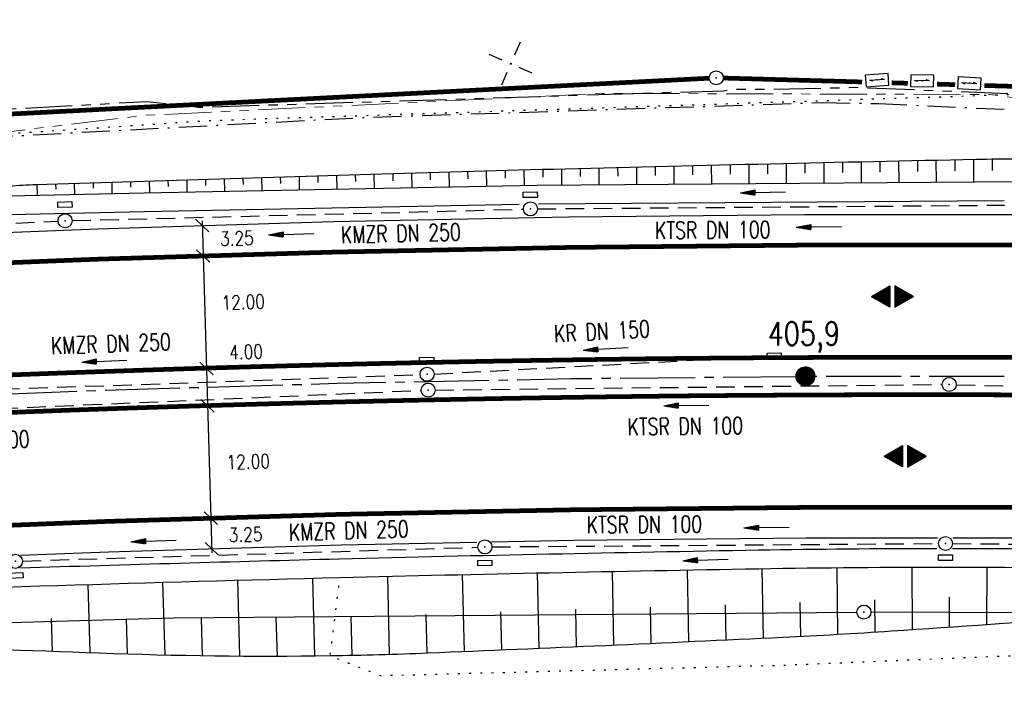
# Model space of a CAD drawing. Extents: x 0 to 1135, y 0 to 420.
# Tile 28 of 84: x 531 to 636, y 194 to 265. Entities that reach past the tile are written whole.
import ezdxf
from ezdxf.enums import TextEntityAlignment as Align

# ---------------------------------------------------------------- set-up
doc = ezdxf.new("R2010")
doc.units = 0
doc.header["$LTSCALE"] = 2
doc.header["$MEASUREMENT"] = 0
for name, pattern in [('ACHSE', [5.5, 4, -0.5, 0.5, -0.5]), ('AUSGEZOGEN', [0]), ('BAB-FM2', [2.6, 1.5, -0.5, 0.1, -0.5]), ('GESTRICH-X2', [1.5, 1, -0.5]), ('PHANTOMX2', [5, 2.5, -0.5, 0.5, -0.5, 0.5, -0.5]), ('PUNKTX2_STR', [0.6, 0.1, -0.5])]:
    doc.linetypes.add(name, pattern=pattern)
doc.layers.get('0').update_dxf_attribs({"color": 8, "linetype": 'AUSGEZOGEN'})
for name, color, linetype in [('ACHSETOP', 250, 'ACHSE'), ('BAB_FM', 8, 'BAB-FM2'), ('BOESCHG', 8, 'AUSGEZOGEN'), ('FBRTOP', 8, 'AUSGEZOGEN'), ('GEF', 8, 'AUSGEZOGEN'), ('GRENZL-BAB', 7, 'AUSGEZOGEN'), ('GRENZP-BAB', 7, 'AUSGEZOGEN'), ('HEKT_B', 250, 'CONTINUOUS'), ('KANAL', 200, 'GESTRICH-X2'), ('Lichtwellenleiter COLT', 8, 'PHANTOMX2'), ('Lichtwellenleiter GLH', 8, 'PHANTOMX2'), ('MULDE', 8, 'AUSGEZOGEN'), ('NETZ', 250, 'AUSGEZOGEN'), ('NUTZUNG', 8, 'PUNKTX2_STR'), ('PFEIL', 200, 'CONTINUOUS'), ('PFEILTOP', 8, 'AUSGEZOGEN'), ('SCHRIFT', 8, 'AUSGEZOGEN'), ('SCHSYMBOL', 200, 'AUSGEZOGEN'), ('SIGNATUR', 8, 'AUSGEZOGEN'), ('TEXTO', 200, 'CONTINUOUS')]:
    doc.layers.add(name, color=color, linetype=linetype)
doc.styles.add('ROMANS', font='romans.shx', dxfattribs={"width": 0.8})

# ---------------------------------------------------------------- blocks, each defined once
blk = doc.blocks.new('IKR')
at = {"color": 0}
for p, q in [((0, 1), (0, 2.5)), ((-2.5, 0), (-1, 0)), ((1, 0), (2.5, 0)), ((0, -2.5), (0, -1))]:
    blk.add_line(p, q, dxfattribs=at)
blk.add_circle((0, 0), 0.05, dxfattribs=at)
blk.add_point((0, 0), dxfattribs=at)
blk = doc.blocks.new('KS')
for p, q in [((-1.14, 0), (1.14, 0)), ((-1.14, 0), (-0.64, -0.15)), ((0.63, 0.15), (1.14, 0))]:
    blk.add_line(p, q)
blk.add_lwpolyline([(-1.76, -0.89), (1.74, -0.88), (1.73, 0.91), (-1.76, 0.91)], close=True)
blk.add_point((0, 0))
blk.add_point((0, 0))
blk = doc.blocks.new('*X16')
at = {"color": 0}
for p, q in [((212.23, 257.39), (213.24, 258.4)), ((212.24, 257.33), (213.31, 258.4)), ((212.24, 257.47), (213.17, 258.4)), ((212.24, 257.26), (213.37, 258.39)), ((212.24, 257.55), (213.09, 258.39)), ((212.25, 257.2), (213.43, 258.38)), ((212.26, 257.63), (213, 258.37)), ((212.27, 257.14), (213.49, 258.37)), ((212.28, 257.09), (213.55, 258.35)), ((212.29, 257.73), (212.9, 258.35)), ((212.3, 257.04), (213.6, 258.33)), ((212.32, 256.99), (213.65, 258.31)), ((212.34, 257.86), (212.78, 258.29)), ((212.35, 256.94), (213.69, 258.29)), ((212.37, 256.9), (213.74, 258.26)), ((212.4, 256.85), (213.78, 258.24)), ((212.43, 256.81), (213.83, 258.21)), ((212.46, 256.77), (213.86, 258.18)), ((212.49, 256.73), (213.9, 258.14)), ((212.53, 256.7), (213.94, 258.11)), ((212.56, 256.66), (213.97, 258.07)), ((212.6, 256.63), (214.01, 258.03)), ((212.64, 256.6), (214.04, 257.99)), ((212.68, 256.57), (214.07, 257.95)), ((212.73, 256.54), (214.09, 257.91)), ((212.77, 256.52), (214.12, 257.86)), ((212.82, 256.49), (214.14, 257.82)), ((212.87, 256.47), (214.16, 257.77)), ((212.92, 256.45), (214.18, 257.72)), ((212.97, 256.44), (214.2, 257.66)), ((213.03, 256.42), (214.21, 257.6)), ((213.09, 256.41), (214.22, 257.54)), ((213.16, 256.41), (214.23, 257.48)), ((213.22, 256.4), (214.23, 257.41)), ((213.3, 256.41), (214.23, 257.34)), ((213.38, 256.41), (214.22, 257.26)), ((213.46, 256.43), (214.2, 257.17)), ((213.56, 256.46), (214.18, 257.07)), ((213.69, 256.51), (214.12, 256.95))]:
    blk.add_line(p, q, dxfattribs=at)
blk = doc.blocks.new('SRMAST2')
at = {"color": 0}
blk.add_circle((0, 0), 0.999, dxfattribs=at)
blk.add_point((0, 0), dxfattribs=at)
blk.add_blockref('*X16', (-213.23, -257.4))
blk = doc.blocks.new('*X21')
at = {"color": 0}
for p, q in [((377.107, 180.991), (378.197, 182.081)), ((377.112, 181.023), (378.187, 182.097)), ((377.116, 180.991), (378.2, 182.075)), ((377.124, 181.044), (378.184, 182.103)), ((377.125, 180.991), (378.203, 182.069)), ((377.133, 180.991), (378.206, 182.064)), ((377.136, 181.065), (378.181, 182.109)), ((377.142, 180.991), (378.21, 182.058)), ((377.148, 181.085), (378.177, 182.114)), ((377.151, 180.991), (378.213, 182.053)), ((377.16, 180.991), (378.216, 182.047)), ((377.161, 181.106), (378.174, 182.12)), ((377.169, 180.991), (378.219, 182.041)), ((377.173, 181.127), (378.171, 182.125)), ((377.178, 180.991), (378.223, 182.036)), ((377.185, 181.148), (378.168, 182.131)), ((377.186, 180.991), (378.226, 182.03)), ((377.195, 180.991), (378.229, 182.025)), ((377.197, 181.169), (378.164, 182.137)), ((377.204, 180.991), (378.232, 182.019)), ((377.209, 181.19), (378.161, 182.142)), ((377.213, 180.991), (378.236, 182.013)), ((377.221, 181.211), (378.158, 182.148)), ((377.222, 180.991), (378.239, 182.008)), ((377.231, 180.991), (378.242, 182.002)), ((377.233, 181.232), (378.155, 182.153)), ((377.239, 180.991), (378.245, 181.997)), ((377.245, 181.253), (378.151, 182.159)), ((377.248, 180.991), (378.248, 181.991)), ((377.257, 181.274), (378.148, 182.165)), ((377.257, 180.991), (378.252, 181.985)), ((377.266, 180.991), (378.255, 181.98)), ((377.269, 181.295), (378.145, 182.17)), ((377.275, 180.991), (378.258, 181.974)), ((377.281, 181.316), (378.142, 182.176)), ((377.284, 180.991), (378.261, 181.969)), ((377.292, 180.991), (378.265, 181.963)), ((377.293, 181.336), (378.138, 182.181)), ((377.301, 180.991), (378.268, 181.957)), ((377.305, 181.357), (378.135, 182.187)), ((377.318, 181.378), (378.132, 182.193)), ((377.33, 181.399), (378.129, 182.198)), ((377.342, 181.42), (378.126, 182.204)), ((377.354, 181.441), (378.122, 182.209)), ((377.366, 181.462), (378.119, 182.215)), ((377.378, 181.483), (378.116, 182.221)), ((377.39, 181.504), (378.113, 182.226)), ((377.402, 181.525), (378.109, 182.232)), ((377.414, 181.546), (378.106, 182.238)), ((377.426, 181.566), (378.103, 182.243)), ((377.438, 181.587), (378.1, 182.249)), ((377.45, 181.608), (378.096, 182.254)), ((377.462, 181.629), (378.093, 182.26)), ((377.474, 181.65), (378.09, 182.266)), ((377.487, 181.671), (378.087, 182.271)), ((377.499, 181.692), (378.083, 182.277)), ((377.511, 181.713), (378.08, 182.282)), ((377.523, 181.734), (378.077, 182.288)), ((377.535, 181.755), (378.074, 182.294)), ((377.547, 181.776), (378.071, 182.299)), ((377.559, 181.796), (378.067, 182.305)), ((377.571, 181.817), (378.064, 182.31)), ((377.583, 181.838), (378.061, 182.316)), ((377.595, 181.859), (378.058, 182.322)), ((377.607, 181.88), (378.054, 182.327)), ((377.619, 181.901), (378.051, 182.333)), ((377.631, 181.922), (378.048, 182.338)), ((377.644, 181.943), (378.045, 182.344)), ((377.656, 181.964), (378.041, 182.35)), ((377.668, 181.985), (378.038, 182.355)), ((377.68, 182.006), (378.035, 182.361)), ((377.692, 182.027), (378.032, 182.366)), ((377.704, 182.047), (378.028, 182.372)), ((377.716, 182.068), (378.025, 182.378)), ((377.728, 182.089), (378.022, 182.383)), ((377.74, 182.11), (378.019, 182.389)), ((377.752, 182.131), (378.016, 182.394)), ((377.764, 182.152), (378.012, 182.4)), ((377.776, 182.173), (378.009, 182.406)), ((377.788, 182.194), (378.006, 182.411)), ((377.8, 182.215), (378.003, 182.417)), ((377.813, 182.236), (377.999, 182.422)), ((377.825, 182.257), (377.996, 182.428)), ((377.837, 182.277), (377.993, 182.434)), ((377.849, 182.298), (377.99, 182.439)), ((377.861, 182.319), (377.986, 182.445)), ((377.873, 182.34), (377.983, 182.45)), ((377.885, 182.361), (377.98, 182.456)), ((377.897, 182.382), (377.977, 182.462)), ((377.909, 182.403), (377.973, 182.467)), ((377.921, 182.424), (377.97, 182.473)), ((377.933, 182.445), (377.967, 182.478)), ((377.945, 182.466), (377.964, 182.484)), ((377.31, 180.991), (378.271, 181.952)), ((377.319, 180.991), (378.274, 181.946)), ((377.328, 180.991), (378.278, 181.941)), ((377.337, 180.991), (378.281, 181.935)), ((377.346, 180.991), (378.284, 181.929)), ((377.354, 180.991), (378.287, 181.924)), ((377.363, 180.991), (378.291, 181.918)), ((377.372, 180.991), (378.294, 181.913)), ((377.381, 180.991), (378.297, 181.907)), ((377.39, 180.991), (378.3, 181.901)), ((377.399, 180.991), (378.303, 181.896)), ((377.407, 180.991), (378.307, 181.89)), ((377.416, 180.991), (378.31, 181.884)), ((377.425, 180.991), (378.313, 181.879)), ((377.434, 180.991), (378.316, 181.873)), ((377.443, 180.991), (378.32, 181.868)), ((377.452, 180.991), (378.323, 181.862)), ((377.46, 180.991), (378.326, 181.856)), ((377.469, 180.991), (378.329, 181.851)), ((377.478, 180.991), (378.333, 181.845)), ((377.487, 180.991), (378.336, 181.84)), ((377.496, 180.991), (378.339, 181.834)), ((377.505, 180.991), (378.342, 181.828)), ((377.513, 180.991), (378.346, 181.823)), ((377.522, 180.991), (378.349, 181.817)), ((377.531, 180.991), (378.352, 181.812)), ((377.54, 180.991), (378.355, 181.806)), ((377.549, 180.991), (378.358, 181.8)), ((377.558, 180.991), (378.362, 181.795)), ((377.566, 180.991), (378.365, 181.789)), ((377.575, 180.991), (378.368, 181.784)), ((377.584, 180.991), (378.371, 181.778)), ((377.593, 180.991), (378.375, 181.772)), ((377.602, 180.991), (378.378, 181.767)), ((377.611, 180.991), (378.381, 181.761)), ((377.62, 180.991), (378.384, 181.756)), ((377.628, 180.991), (378.388, 181.75)), ((377.637, 180.991), (378.391, 181.744)), ((377.646, 180.991), (378.394, 181.739)), ((377.655, 180.991), (378.397, 181.733)), ((377.664, 180.991), (378.401, 181.728)), ((377.673, 180.991), (378.404, 181.722)), ((377.681, 180.991), (378.407, 181.716)), ((377.69, 180.991), (378.41, 181.711)), ((377.699, 180.991), (378.413, 181.705)), ((377.708, 180.991), (378.417, 181.7)), ((377.717, 180.991), (378.42, 181.694)), ((377.726, 180.991), (378.423, 181.688)), ((377.734, 180.991), (378.426, 181.683)), ((377.743, 180.991), (378.43, 181.677)), ((377.752, 180.991), (378.433, 181.672)), ((377.761, 180.991), (378.436, 181.666)), ((377.77, 180.991), (378.439, 181.66)), ((377.779, 180.991), (378.443, 181.655)), ((377.787, 180.991), (378.446, 181.649)), ((377.796, 180.991), (378.449, 181.644)), ((377.805, 180.991), (378.452, 181.638)), ((377.814, 180.991), (378.456, 181.632)), ((377.823, 180.991), (378.459, 181.627)), ((377.832, 180.991), (378.462, 181.621)), ((377.84, 180.991), (378.465, 181.616)), ((377.849, 180.991), (378.468, 181.61)), ((377.858, 180.991), (378.472, 181.604)), ((377.867, 180.991), (378.475, 181.599)), ((377.876, 180.991), (378.478, 181.593)), ((377.885, 180.991), (378.481, 181.588)), ((377.894, 180.991), (378.485, 181.582)), ((377.902, 180.991), (378.488, 181.576)), ((377.911, 180.991), (378.491, 181.571)), ((377.92, 180.991), (378.494, 181.565)), ((377.929, 180.991), (378.498, 181.559)), ((377.938, 180.991), (378.501, 181.554)), ((377.947, 180.991), (378.504, 181.548)), ((377.955, 180.991), (378.507, 181.543)), ((377.964, 180.991), (378.511, 181.537)), ((377.973, 180.991), (378.514, 181.531)), ((377.982, 180.991), (378.517, 181.526)), ((377.991, 180.991), (378.52, 181.52)), ((378, 180.991), (378.523, 181.515)), ((378.008, 180.991), (378.527, 181.509)), ((378.017, 180.991), (378.53, 181.503)), ((378.026, 180.991), (378.533, 181.498)), ((378.035, 180.991), (378.536, 181.492)), ((378.044, 180.991), (378.54, 181.487)), ((378.053, 180.991), (378.543, 181.481)), ((378.061, 180.991), (378.546, 181.475)), ((378.07, 180.991), (378.549, 181.47)), ((378.079, 180.991), (378.553, 181.464)), ((378.088, 180.991), (378.556, 181.459)), ((378.097, 180.991), (378.559, 181.453)), ((378.106, 180.991), (378.562, 181.447)), ((378.114, 180.991), (378.565, 181.442)), ((378.123, 180.991), (378.569, 181.436)), ((378.132, 180.991), (378.572, 181.431)), ((378.141, 180.991), (378.575, 181.425)), ((378.15, 180.991), (378.578, 181.419)), ((378.159, 180.991), (378.582, 181.414)), ((378.168, 180.991), (378.585, 181.408)), ((378.176, 180.991), (378.588, 181.403)), ((378.185, 180.991), (378.591, 181.397)), ((378.194, 180.991), (378.595, 181.391)), ((378.203, 180.991), (378.598, 181.386)), ((378.212, 180.991), (378.601, 181.38)), ((378.221, 180.991), (378.604, 181.375)), ((378.229, 180.991), (378.608, 181.369)), ((378.238, 180.991), (378.611, 181.363)), ((378.247, 180.991), (378.614, 181.358)), ((378.256, 180.991), (378.617, 181.352)), ((378.265, 180.991), (378.62, 181.347)), ((378.274, 180.991), (378.624, 181.341)), ((378.282, 180.991), (378.627, 181.335)), ((378.291, 180.991), (378.63, 181.33)), ((378.3, 180.991), (378.633, 181.324)), ((378.309, 180.991), (378.637, 181.319)), ((378.318, 180.991), (378.64, 181.313)), ((378.327, 180.991), (378.643, 181.307)), ((378.335, 180.991), (378.646, 181.302)), ((378.344, 180.991), (378.65, 181.296)), ((378.353, 180.991), (378.653, 181.291)), ((378.362, 180.991), (378.656, 181.285)), ((378.371, 180.991), (378.659, 181.279)), ((378.38, 180.991), (378.663, 181.274)), ((378.388, 180.991), (378.666, 181.268)), ((378.397, 180.991), (378.669, 181.262)), ((378.406, 180.991), (378.672, 181.257)), ((378.415, 180.991), (378.675, 181.251)), ((378.424, 180.991), (378.679, 181.246)), ((378.433, 180.991), (378.682, 181.24)), ((378.442, 180.991), (378.685, 181.234)), ((378.45, 180.991), (378.688, 181.229)), ((378.459, 180.991), (378.692, 181.223)), ((378.468, 180.991), (378.695, 181.218)), ((378.477, 180.991), (378.698, 181.212)), ((378.486, 180.991), (378.701, 181.206)), ((378.495, 180.991), (378.705, 181.201)), ((378.503, 180.991), (378.708, 181.195)), ((378.512, 180.991), (378.711, 181.19)), ((378.521, 180.991), (378.714, 181.184)), ((378.53, 180.991), (378.718, 181.178)), ((378.539, 180.991), (378.721, 181.173)), ((378.548, 180.991), (378.724, 181.167)), ((378.556, 180.991), (378.727, 181.162)), ((378.565, 180.991), (378.73, 181.156)), ((377.099, 180.568), (377.108, 180.577)), ((377.102, 180.562), (377.117, 180.577)), ((377.106, 180.556), (377.126, 180.577)), ((377.109, 180.551), (377.135, 180.577)), ((377.112, 180.545), (377.144, 180.577)), ((377.115, 180.54), (377.153, 180.577)), ((377.119, 180.534), (377.161, 180.577)), ((377.122, 180.528), (377.17, 180.577)), ((377.125, 180.523), (377.179, 180.577)), ((377.128, 180.517), (377.188, 180.577)), ((377.131, 180.512), (377.197, 180.577)), ((377.135, 180.506), (377.206, 180.577)), ((377.138, 180.5), (377.214, 180.577)), ((377.141, 180.495), (377.223, 180.577)), ((377.144, 180.489), (377.232, 180.577)), ((377.148, 180.484), (377.241, 180.577)), ((377.151, 180.478), (377.25, 180.577)), ((377.154, 180.472), (377.259, 180.577)), ((377.157, 180.467), (377.267, 180.577)), ((377.161, 180.461), (377.276, 180.577)), ((377.164, 180.456), (377.285, 180.577)), ((377.167, 180.45), (377.294, 180.577)), ((377.17, 180.444), (377.303, 180.577)), ((377.174, 180.439), (377.312, 180.577)), ((377.177, 180.433), (377.32, 180.577)), ((377.18, 180.428), (377.329, 180.577)), ((377.183, 180.422), (377.338, 180.577)), ((377.186, 180.416), (377.347, 180.577)), ((377.19, 180.411), (377.356, 180.577)), ((377.193, 180.405), (377.365, 180.577)), ((377.196, 180.4), (377.373, 180.577)), ((377.199, 180.394), (377.382, 180.577)), ((377.203, 180.388), (377.391, 180.577)), ((377.206, 180.383), (377.4, 180.577)), ((377.209, 180.377), (377.409, 180.577)), ((377.212, 180.372), (377.418, 180.577)), ((377.216, 180.366), (377.427, 180.577)), ((377.219, 180.36), (377.435, 180.577)), ((377.222, 180.355), (377.444, 180.577)), ((377.225, 180.349), (377.453, 180.577)), ((377.229, 180.344), (377.462, 180.577)), ((377.232, 180.338), (377.471, 180.577)), ((377.235, 180.332), (377.48, 180.577)), ((377.238, 180.327), (377.488, 180.577)), ((377.241, 180.321), (377.497, 180.577)), ((377.245, 180.315), (377.506, 180.577)), ((377.248, 180.31), (377.515, 180.577)), ((377.251, 180.304), (377.524, 180.577)), ((377.254, 180.299), (377.533, 180.577)), ((377.258, 180.293), (377.541, 180.577)), ((377.261, 180.287), (377.55, 180.577)), ((377.264, 180.282), (377.559, 180.577)), ((377.267, 180.276), (377.568, 180.577)), ((377.271, 180.271), (377.577, 180.577)), ((377.274, 180.265), (377.586, 180.577)), ((377.277, 180.259), (377.594, 180.577)), ((377.28, 180.254), (377.603, 180.577)), ((377.284, 180.248), (377.612, 180.577)), ((377.287, 180.243), (377.621, 180.577)), ((377.29, 180.237), (377.63, 180.577)), ((377.293, 180.231), (377.639, 180.577)), ((377.296, 180.226), (377.647, 180.577)), ((377.3, 180.22), (377.656, 180.577)), ((377.303, 180.215), (377.665, 180.577)), ((377.306, 180.209), (377.674, 180.577)), ((377.309, 180.203), (377.683, 180.577)), ((377.313, 180.198), (377.692, 180.577)), ((377.316, 180.192), (377.701, 180.577)), ((377.319, 180.187), (377.709, 180.577)), ((377.322, 180.181), (377.718, 180.577)), ((377.326, 180.175), (377.727, 180.577)), ((377.329, 180.17), (377.736, 180.577)), ((377.332, 180.164), (377.745, 180.577)), ((377.335, 180.159), (377.754, 180.577)), ((377.339, 180.153), (377.762, 180.577)), ((377.342, 180.147), (377.771, 180.577)), ((377.345, 180.142), (377.78, 180.577)), ((377.348, 180.136), (377.789, 180.577)), ((377.351, 180.131), (377.798, 180.577)), ((377.355, 180.125), (377.807, 180.577)), ((377.358, 180.119), (377.815, 180.577)), ((377.361, 180.114), (377.824, 180.577)), ((377.364, 180.108), (377.833, 180.577)), ((377.368, 180.103), (377.842, 180.577)), ((377.371, 180.097), (377.851, 180.577)), ((377.374, 180.091), (377.86, 180.577)), ((377.377, 180.086), (377.868, 180.577)), ((377.381, 180.08), (377.877, 180.577)), ((377.384, 180.075), (377.886, 180.577)), ((377.387, 180.069), (377.895, 180.577)), ((377.39, 180.063), (377.904, 180.577)), ((377.394, 180.058), (377.913, 180.577)), ((377.397, 180.052), (377.921, 180.577)), ((377.4, 180.047), (377.93, 180.577)), ((377.403, 180.041), (377.939, 180.577)), ((377.406, 180.035), (377.948, 180.577)), ((377.41, 180.03), (377.957, 180.577)), ((377.413, 180.024), (377.966, 180.577)), ((377.416, 180.018), (377.975, 180.577)), ((377.419, 180.013), (377.983, 180.577)), ((377.423, 180.007), (377.992, 180.577)), ((377.426, 180.002), (378.001, 180.577)), ((377.429, 179.996), (378.01, 180.577)), ((377.432, 179.99), (378.019, 180.577)), ((377.436, 179.985), (378.028, 180.577)), ((377.439, 179.979), (378.036, 180.577)), ((377.442, 179.974), (378.045, 180.577)), ((377.445, 179.968), (378.054, 180.577)), ((377.449, 179.962), (378.063, 180.577)), ((377.452, 179.957), (378.072, 180.577)), ((377.455, 179.951), (378.081, 180.577)), ((377.458, 179.946), (378.089, 180.577)), ((377.461, 179.94), (378.098, 180.577)), ((377.465, 179.934), (378.107, 180.577)), ((377.468, 179.929), (378.116, 180.577)), ((377.471, 179.923), (378.125, 180.577)), ((377.474, 179.918), (378.134, 180.577)), ((377.478, 179.912), (378.142, 180.577)), ((377.481, 179.906), (378.151, 180.577)), ((377.484, 179.901), (378.16, 180.577)), ((377.487, 179.895), (378.169, 180.577)), ((377.491, 179.89), (378.178, 180.577)), ((377.494, 179.884), (378.187, 180.577)), ((377.497, 179.878), (378.196, 180.577)), ((377.5, 179.873), (378.204, 180.577)), ((377.504, 179.867), (378.213, 180.577)), ((377.507, 179.862), (378.222, 180.577)), ((377.51, 179.856), (378.231, 180.577)), ((377.513, 179.85), (378.24, 180.577)), ((377.516, 179.845), (378.249, 180.577)), ((377.52, 179.839), (378.257, 180.577)), ((377.523, 179.834), (378.266, 180.577)), ((377.526, 179.828), (378.275, 180.577)), ((377.529, 179.822), (378.284, 180.577)), ((377.533, 179.817), (378.293, 180.577)), ((377.536, 179.811), (378.302, 180.577)), ((377.539, 179.806), (378.31, 180.577)), ((377.542, 179.8), (378.319, 180.577)), ((377.546, 179.794), (378.328, 180.577)), ((377.549, 179.789), (378.337, 180.577)), ((377.552, 179.783), (378.346, 180.577)), ((377.555, 179.778), (378.355, 180.577)), ((377.559, 179.772), (378.363, 180.577)), ((377.562, 179.766), (378.372, 180.577)), ((377.565, 179.761), (378.381, 180.577)), ((377.568, 179.755), (378.39, 180.577)), ((377.571, 179.75), (378.399, 180.577)), ((377.575, 179.744), (378.408, 180.577)), ((377.578, 179.738), (378.416, 180.577)), ((377.581, 179.733), (378.425, 180.577)), ((377.584, 179.727), (378.434, 180.577)), ((377.588, 179.722), (378.443, 180.577)), ((377.591, 179.716), (378.452, 180.577)), ((377.594, 179.71), (378.461, 180.577)), ((377.597, 179.705), (378.47, 180.577)), ((377.601, 179.699), (378.478, 180.577)), ((377.604, 179.693), (378.487, 180.577)), ((377.607, 179.688), (378.496, 180.577)), ((377.61, 179.682), (378.505, 180.577)), ((377.614, 179.677), (378.514, 180.577)), ((377.617, 179.671), (378.523, 180.577)), ((377.62, 179.665), (378.531, 180.577)), ((377.623, 179.66), (378.54, 180.577)), ((377.626, 179.654), (378.549, 180.577)), ((377.63, 179.649), (378.558, 180.577)), ((377.633, 179.643), (378.567, 180.577)), ((377.636, 179.637), (378.576, 180.577)), ((377.639, 179.632), (378.584, 180.577)), ((377.643, 179.626), (378.593, 180.577)), ((377.646, 179.621), (378.602, 180.577)), ((377.649, 179.615), (378.611, 180.577)), ((377.652, 179.609), (378.62, 180.577)), ((377.656, 179.604), (378.629, 180.577)), ((377.659, 179.598), (378.637, 180.577)), ((377.662, 179.593), (378.646, 180.577)), ((377.665, 179.587), (378.655, 180.577)), ((377.669, 179.581), (378.664, 180.577)), ((377.672, 179.576), (378.673, 180.577)), ((377.675, 179.57), (378.682, 180.577)), ((377.678, 179.565), (378.69, 180.577)), ((377.681, 179.559), (378.699, 180.577)), ((377.685, 179.553), (378.708, 180.577)), ((377.688, 179.548), (378.717, 180.577)), ((377.691, 179.542), (378.726, 180.577)), ((377.694, 179.537), (378.735, 180.577)), ((377.698, 179.531), (378.744, 180.577)), ((377.701, 179.525), (378.752, 180.577)), ((377.704, 179.52), (378.761, 180.577)), ((377.707, 179.514), (378.77, 180.577)), ((377.711, 179.509), (378.779, 180.577)), ((377.714, 179.503), (378.788, 180.577)), ((377.717, 179.497), (378.797, 180.577)), ((377.72, 179.492), (378.805, 180.577)), ((377.724, 179.486), (378.814, 180.577)), ((377.733, 179.469), (378.806, 180.542)), ((377.736, 179.464), (378.794, 180.521)), ((377.74, 179.458), (378.781, 180.5)), ((377.743, 179.453), (378.769, 180.479)), ((377.746, 179.447), (378.757, 180.458)), ((377.749, 179.441), (378.745, 180.437)), ((377.753, 179.436), (378.733, 180.416)), ((377.756, 179.43), (378.721, 180.395)), ((377.759, 179.425), (378.709, 180.374)), ((378.574, 180.991), (378.734, 181.15)), ((378.583, 180.991), (378.737, 181.145)), ((378.592, 180.991), (378.74, 181.139)), ((378.601, 180.991), (378.743, 181.134)), ((378.609, 180.991), (378.747, 181.128)), ((378.618, 180.991), (378.75, 181.122)), ((378.627, 180.991), (378.753, 181.117)), ((378.636, 180.991), (378.756, 181.111)), ((378.645, 180.991), (378.76, 181.106)), ((378.654, 180.991), (378.763, 181.1)), ((378.662, 180.991), (378.766, 181.094)), ((378.671, 180.991), (378.769, 181.089)), ((378.68, 180.991), (378.773, 181.083)), ((378.689, 180.991), (378.776, 181.078)), ((378.698, 180.991), (378.779, 181.072)), ((378.707, 180.991), (378.782, 181.066)), ((378.716, 180.991), (378.785, 181.061)), ((378.724, 180.991), (378.789, 181.055)), ((378.733, 180.991), (378.792, 181.05)), ((378.742, 180.991), (378.795, 181.044)), ((378.751, 180.991), (378.798, 181.038)), ((378.76, 180.991), (378.802, 181.033)), ((378.769, 180.991), (378.805, 181.027)), ((378.777, 180.991), (378.808, 181.022)), ((378.786, 180.991), (378.811, 181.016)), ((378.795, 180.991), (378.815, 181.01)), ((378.804, 180.991), (378.818, 181.005)), ((378.813, 180.991), (378.821, 180.999)), ((377.762, 179.419), (378.697, 180.353)), ((377.766, 179.413), (378.685, 180.333)), ((377.769, 179.408), (378.673, 180.312)), ((377.772, 179.402), (378.661, 180.291)), ((377.775, 179.396), (378.649, 180.27)), ((377.779, 179.391), (378.637, 180.249)), ((377.782, 179.385), (378.624, 180.228)), ((377.785, 179.38), (378.612, 180.207)), ((377.788, 179.374), (378.6, 180.186)), ((377.791, 179.368), (378.588, 180.165)), ((377.795, 179.363), (378.576, 180.144)), ((377.798, 179.357), (378.564, 180.123)), ((377.801, 179.352), (378.552, 180.103)), ((377.804, 179.346), (378.54, 180.082)), ((377.808, 179.34), (378.528, 180.061)), ((377.811, 179.335), (378.516, 180.04)), ((377.814, 179.329), (378.504, 180.019)), ((377.817, 179.324), (378.492, 179.998)), ((377.821, 179.318), (378.48, 179.977)), ((377.824, 179.312), (378.468, 179.956)), ((377.827, 179.307), (378.455, 179.935)), ((377.83, 179.301), (378.443, 179.914)), ((377.834, 179.296), (378.431, 179.893)), ((377.837, 179.29), (378.419, 179.872)), ((377.84, 179.284), (378.407, 179.852)), ((377.843, 179.279), (378.395, 179.831)), ((377.846, 179.273), (378.383, 179.81)), ((377.85, 179.268), (378.371, 179.789)), ((377.853, 179.262), (378.359, 179.768)), ((377.856, 179.256), (378.347, 179.747)), ((377.859, 179.251), (378.335, 179.726)), ((377.863, 179.245), (378.323, 179.705)), ((377.866, 179.24), (378.311, 179.684)), ((377.869, 179.234), (378.298, 179.663)), ((377.872, 179.228), (378.286, 179.642)), ((377.876, 179.223), (378.274, 179.622)), ((377.879, 179.217), (378.262, 179.601)), ((377.882, 179.212), (378.25, 179.58)), ((377.885, 179.206), (378.238, 179.559)), ((377.889, 179.2), (378.226, 179.538)), ((377.892, 179.195), (378.214, 179.517)), ((377.895, 179.189), (378.202, 179.496)), ((377.898, 179.184), (378.19, 179.475)), ((377.901, 179.178), (378.178, 179.454)), ((377.905, 179.172), (378.166, 179.433)), ((377.908, 179.167), (378.154, 179.412)), ((377.911, 179.161), (378.142, 179.391)), ((377.914, 179.156), (378.129, 179.371)), ((377.918, 179.15), (378.117, 179.35)), ((377.921, 179.144), (378.105, 179.329)), ((377.924, 179.139), (378.093, 179.308)), ((377.927, 179.133), (378.081, 179.287)), ((377.931, 179.128), (378.069, 179.266)), ((377.934, 179.122), (378.057, 179.245)), ((377.937, 179.116), (378.045, 179.224)), ((377.94, 179.111), (378.033, 179.203)), ((377.944, 179.105), (378.021, 179.182)), ((377.947, 179.1), (378.009, 179.161)), ((377.95, 179.094), (377.997, 179.141)), ((377.953, 179.088), (377.985, 179.12)), ((377.956, 179.083), (377.972, 179.099))]:
    blk.add_line(p, q, dxfattribs=at)
blk = doc.blocks.new('HOCHP')
for points in [[(-0.01, 2.24), (-1.15, 0.27), (1.12, 0.27)], [(-0.01, -2.24), (-1.15, -0.27), (1.12, -0.27)]]:
    blk.add_lwpolyline(points, close=True)
at = {"xscale": 1.311372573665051, "yscale": 1.311372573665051, "zscale": 1.311372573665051}
blk.add_blockref('*X21', (-495.66, -237.08), dxfattribs=at)
blk = doc.blocks.new('GST')
at = {"color": 0}
blk.add_circle((0, 0), 0.75, dxfattribs=at)
blk.add_point((0, 0), dxfattribs=at)
blk = doc.blocks.new('13')
blk.add_lwpolyline([(0.76, 1.22), (-0.75, 1.22), (-0.75, 1.8), (0.76, 1.8)], close=True)
at = {"rotation": 180}
blk.add_blockref('GST', (0, 0), dxfattribs=at)
blk = doc.blocks.new('17')
blk.add_lwpolyline([(-0.76, -1.22), (0.75, -1.22), (0.75, -1.8), (-0.76, -1.8)], close=True)
blk.add_blockref('GST', (0, 0))
blk = doc.blocks.new('30')
at = {"color": 0}
for p, q in [((-0.75, -0.29), (-0.75, 0.29)), ((-0.75, 0.29), (0.75, 0.29)), ((0.75, 0.29), (0.75, -0.29)), ((0.75, -0.29), (-0.75, -0.29))]:
    blk.add_line(p, q, dxfattribs=at)
blk.add_point((0, 0), dxfattribs=at)
blk = doc.blocks.new('10')
blk.add_blockref('GST', (0, 0))
blk = doc.blocks.new('PFEIL2')
at = {"color": 0}
for p, q in [((0.88, 0), (-2.4, -0.01)), ((0.88, -0.27), (0.88, 0.28)), ((0.88, 0.28), (2.43, 0.01)), ((0.91, 0.27), (0.88, 0.26)), ((0.97, 0.26), (0.88, 0.25)), ((1.02, 0.25), (0.88, 0.23)), ((1.07, 0.24), (0.88, 0.21)), ((1.13, 0.23), (0.88, 0.19)), ((1.18, 0.22), (0.88, 0.17)), ((1.24, 0.21), (0.88, 0.15)), ((1.29, 0.21), (0.88, 0.14)), ((1.34, 0.2), (0.88, 0.12)), ((1.4, 0.19), (0.88, 0.1)), ((1.45, 0.18), (0.88, 0.08)), ((1.51, 0.17), (0.88, 0.06)), ((1.56, 0.16), (0.88, 0.04)), ((1.61, 0.15), (0.88, 0.02)), ((1.67, 0.14), (0.88, 0.01)), ((1.72, 0.13), (0.88, -0.01)), ((1.78, 0.12), (0.88, -0.03)), ((1.83, 0.11), (0.88, -0.05)), ((1.88, 0.1), (0.88, -0.07)), ((1.94, 0.09), (0.88, -0.09)), ((2.05, 0.08), (0.88, -0.12)), ((1.99, 0.08), (0.88, -0.11)), ((2.1, 0.07), (0.88, -0.14)), ((2.15, 0.06), (0.88, -0.16)), ((2.21, 0.05), (0.88, -0.18)), ((2.26, 0.04), (0.88, -0.2)), ((2.32, 0.03), (0.88, -0.22)), ((2.37, 0.02), (0.88, -0.23)), ((2.42, 0.01), (0.88, -0.25)), ((2.43, 0.01), (0.88, -0.27))]:
    blk.add_line(p, q, dxfattribs=at)

msp = doc.modelspace()

# ---------------------------------------------------------------- linework, layer by layer
msp.add_line((550.68, 243.21), (551.74, 207.77))
at = {"layer": 'ACHSETOP', "flags": 128}
msp.add_lwpolyline([(25, 184.12), (166.27, 196.26), (290.81, 206.96), (340.63, 211.25), (365.53, 213.39), (390.44, 215.53), (412.76, 217.45), (415.35, 217.67), (440.27, 219.66), (465.21, 221.4), (490.16, 222.89), (515.13, 224.14), (540.11, 225.14), (565.1, 225.88), (590.1, 226.38), (615.1, 226.63), (640.1, 226.63), (665.09, 226.38), (690.09, 225.88), (715.08, 225.14), (740.06, 224.14), (765.03, 222.89), (789.98, 221.4), (814.92, 219.66), (839.84, 217.67), (864.74, 215.43), (889.62, 212.94), (914.47, 210.21), (939.29, 207.23), (950, 205.83)], dxfattribs=at)
at = {"layer": 'BAB_FM', "flags": 128}
for points in [[(622.94, 255.74), (669.33, 253.59), (719.63, 255.39), (758.69, 258), (769.5, 253.54), (819.71, 249.4), (870.07, 245.05), (919.81, 239.99), (950, 236.14)], [(25, 211.31), (68.23, 215.37), (118, 220.16), (173.53, 227.95), (180.42, 229.55), (217.46, 230.73), (267.21, 235.71), (317.05, 239.99), (366.96, 243.12), (416.94, 245.45), (467.15, 248.67), (518.14, 251.63), (568.28, 254.27), (616.88, 255.84)], [(616.88, 255.84), (622.94, 255.74)]]:
    msp.add_lwpolyline(points, dxfattribs=at)
at = {"layer": 'BOESCHG'}
for p, q in [((605.09, 247.16), (605.08, 249.17)), ((607.09, 248.19), (607.08, 249.21)), ((609.09, 247.19), (609.08, 249.26)), ((611.08, 248.25), (611.08, 249.31)), ((613.09, 247.22), (613.08, 249.35)), ((615.08, 248.31), (615.08, 249.4)), ((617.09, 247.24), (617.08, 249.44)), ((619.08, 248.37), (619.08, 249.49)), ((621.09, 247.27), (621.08, 249.53)), ((623.08, 248.43), (623.08, 249.58)), ((625.09, 247.3), (625.08, 249.62)), ((627.08, 248.49), (627.08, 249.66)), ((629.09, 247.33), (629.07, 249.71)), ((631.08, 248.55), (631.07, 249.75)), ((633.09, 247.36), (633.07, 249.79)), ((635.08, 248.6), (635.07, 249.83)), ((565.1, 246.61), (565.07, 248.09)), ((567.08, 247.4), (567.07, 248.15)), ((569.1, 246.69), (569.07, 248.21)), ((571.08, 247.5), (571.07, 248.27)), ((573.1, 246.77), (573.07, 248.33)), ((575.08, 247.59), (575.06, 248.39)), ((577.09, 246.84), (577.06, 248.44)), ((579.08, 247.69), (579.06, 248.5)), ((581.09, 246.92), (581.06, 248.55)), ((583.08, 247.78), (583.06, 248.61)), ((585.09, 247), (585.06, 248.66)), ((587.09, 247.87), (587.08, 248.72)), ((589.09, 247.04), (589.08, 248.77)), ((591.09, 247.94), (591.08, 248.82)), ((593.09, 247.07), (593.08, 248.87)), ((595.09, 248), (595.08, 248.92)), ((597.09, 247.1), (597.08, 248.97)), ((599.09, 248.07), (599.08, 249.02)), ((601.09, 247.13), (601.08, 249.07)), ((603.09, 248.13), (603.08, 249.12)), ((533.1, 245.97), (533.08, 247.1)), ((535.09, 246.59), (535.08, 247.17)), ((537.1, 246.05), (537.08, 247.23)), ((539.09, 246.7), (539.08, 247.29)), ((541.1, 246.14), (541.08, 247.36)), ((543.09, 246.8), (543.07, 247.42)), ((545.1, 246.23), (545.08, 247.48)), ((547.09, 246.9), (547.08, 247.54)), ((549.1, 246.31), (549.08, 247.6)), ((551.09, 247), (551.07, 247.67)), ((553.1, 246.38), (553.07, 247.73)), ((555.09, 247.1), (555.07, 247.79)), ((557.1, 246.46), (557.07, 247.85)), ((559.08, 247.2), (559.07, 247.91)), ((561.1, 246.54), (561.07, 247.97)), ((563.08, 247.3), (563.07, 248.03)), ((610.62, 198.65), (610.49, 206.1)), ((618.56, 199.06), (618.49, 206.2)), ((626.51, 199.56), (626.49, 206.26)), ((634.47, 200.1), (634.49, 206.25)), ((562.72, 196.76), (562.5, 205.07)), ((570.7, 196.92), (570.5, 205.27)), ((578.69, 197.23), (578.5, 205.46)), ((586.67, 197.57), (586.5, 205.64)), ((594.65, 197.92), (594.5, 205.8)), ((602.64, 198.28), (602.49, 205.96)), ((538.73, 197.11), (538.51, 204.41)), ((546.73, 196.86), (546.51, 204.64)), ((554.73, 196.74), (554.51, 204.86)), ((630.49, 199.83), (630.49, 203.05)), ((598.64, 198.1), (598.57, 201.99)), ((606.63, 198.46), (606.56, 202.25)), ((614.59, 198.85), (614.54, 202.5)), ((622.54, 199.3), (622.51, 202.77)), ((558.72, 196.73), (558.61, 200.85)), ((566.71, 196.82), (566.61, 201)), ((574.7, 197.06), (574.6, 201.22)), ((582.68, 197.4), (582.59, 201.47)), ((590.66, 197.74), (590.58, 201.73)), ((534.73, 197.25), (534.62, 200.77)), ((542.73, 196.97), (542.62, 200.74)), ((550.73, 196.78), (550.62, 200.77))]:
    msp.add_line(p, q, dxfattribs=at)
msp.add_lwpolyline([(517.42, 245.62, -0.003521), (530.12, 246.92, -0.015751), (532.97, 247.1, -0.000519), (569.86, 248.23, -0.000977), (589.45, 248.78, -0.001299), (633.32, 249.79, -0.006353), (642.3, 249.86, -0.016793), (644.26, 249.79, -0.000187), (644.9, 249.74, -0.02217)], format="xyb", dxfattribs=at)
at = {"layer": 'BOESCHG', "flags": 128}
msp.add_lwpolyline([(662.49, 205.82, -0.018862), (650.2, 201.75, -0.051807), (645.55, 200.91, -0.002391), (624.26, 199.41, -0.004413), (612.71, 198.75, -0.001819), (574.82, 197.07, -0.006584), (564.35, 196.78, -0.013111), (539.69, 197.07, 0.00714), (494.41, 198.15, 0.005897), (475.29, 198.1, -0.005539), (454.93, 198.04, -0.029658), (453.22, 198.15, -0.006356), (445.33, 199.26)], format="xyb", dxfattribs=at)
at = {"layer": 'FBRTOP', "const_width": 0.5}
for points in [[(88.01, 187.53, 0), (104.84, 188.97, 0), (166.44, 194.27, -0.000002), (228.71, 199.62, 0.000002), (290.98, 204.97, 0.000001), (321.65, 207.61, 0.000001), (340.8, 209.25, 0.000002), (353.25, 210.32, -0.000001), (365.71, 211.39, -0.000007)], [(87.67, 191.51, 0), (104.5, 192.96, 0), (166.1, 198.25, -0.000002), (228.37, 203.61, 0.000002), (290.64, 208.96, 0.000001), (321.31, 211.59, 0.000001), (340.45, 213.24, 0.000002), (352.91, 214.31, -0.000001), (365.36, 215.38, -0.000007)], [(377.82, 216.45, 0.000001), (390.27, 217.52, 0.000044)], [(378.16, 212.46, 0.000001), (390.61, 213.53, 0.000044)], [(527.54, 226.67, -0.001253), (540.04, 227.13, -0.001243), (552.52, 227.54, -0.001238), (565.05, 227.88, -0.001241), (577.61, 228.16, -0.00125), (590.07, 228.38, -0.001251), (602.52, 228.54, -0.001241), (615.09, 228.63, -0.00124), (627.64, 228.66, -0.001249), (640.11, 228.63, -0.001251), (652.57, 228.54, -0.001241), (665.12, 228.38, -0.001242), (677.68, 228.16, -0.001253), (690.14, 227.88, -0.001251), (702.6, 227.54, -0.001241), (715.15, 227.13, -0.001238), (727.7, 226.67, -0.001248), (740.15, 226.14, -0.00125)], [(527.7, 222.67, -0.001253), (540.18, 223.14, -0.001243), (552.64, 223.54, -0.001238), (565.15, 223.88, -0.001241), (577.69, 224.16, -0.00125), (590.13, 224.38, -0.001251), (602.56, 224.54, -0.001241), (615.11, 224.63, -0.00124), (627.64, 224.66, -0.001249), (640.09, 224.63, -0.001251), (652.53, 224.54, -0.001241), (665.06, 224.38, -0.001242), (677.6, 224.16, -0.001253), (690.04, 223.88, -0.001251), (702.48, 223.54, -0.001241), (715.01, 223.14, -0.001238), (727.54, 222.67, -0.001248), (739.97, 222.14, -0.00125), (752.41, 221.55, -0.001242)]]:
    msp.add_lwpolyline(points, format="xyb", dxfattribs=at)
at = {"layer": 'FBRTOP'}
for points in [[(364.06, 230.57), (388.96, 232.71), (411.29, 234.63), (413.93, 234.86), (438.98, 236.86), (464.09, 238.62), (489.22, 240.12), (514.36, 241.37), (539.51, 242.38), (564.67, 243.13), (589.84, 243.63), (615.01, 243.88), (640.18, 243.88), (665.35, 243.63), (690.52, 243.13), (715.68, 242.38), (740.83, 241.37)], [(581.58, 208.96), (590.36, 209.13), (615.18, 209.38), (629.19, 209.38)], [(630.83, 209.38), (640.01, 209.38), (664.84, 209.13), (678.71, 208.86)], [(531.3, 207.52), (540.71, 207.9), (565.53, 208.64), (580, 208.93)]]:
    msp.add_lwpolyline(points, dxfattribs=at)
at = {"layer": 'FBRTOP', "const_width": 0.5}
for points in [[(364.34, 227.33), (389.24, 229.48), (411.56, 231.4), (414.2, 231.62), (439.22, 233.62), (464.3, 235.37), (489.4, 236.87), (514.51, 238.13), (539.63, 239.13), (564.75, 239.88), (589.89, 240.38), (615.03, 240.63), (640.17, 240.63), (665.3, 240.38), (690.44, 239.88), (715.57, 239.13), (740.69, 238.13)], [(366.73, 199.44), (391.64, 201.58), (413.96, 203.5), (416.5, 203.71), (441.32, 205.7), (466.12, 207.43), (490.93, 208.92), (515.76, 210.15), (540.6, 211.14), (565.45, 211.89), (590.31, 212.38), (615.17, 212.63), (640.03, 212.63), (664.89, 212.38), (689.74, 211.89), (714.59, 211.14), (739.43, 210.15)]]:
    msp.add_lwpolyline(points, dxfattribs=at)
at = {"layer": 'GRENZL-BAB'}
for p, q in [((494.86, 199.41), (547.63, 200.84)), ((547.63, 200.84), (620.59, 201.45)), ((703.67, 201.11), (622.09, 201.45))]:
    msp.add_line(p, q, dxfattribs=at)
at = {"layer": 'GRENZL-BAB', "const_width": 0.5}
for points in [[(469.38, 251.5), (604.82, 258.44)], [(606.32, 258.46), (621.15, 258.04)], [(624.31, 257.95), (626.03, 257.9)], [(629.14, 257.81), (631.08, 257.75)], [(634.19, 257.66), (647.8, 257.28)]]:
    msp.add_lwpolyline(points, dxfattribs=at)
at = {"layer": 'KANAL'}
for p, q in [((536.81, 243.24), (585, 244.46)), ((586.48, 244.5), (636.35, 244.89)), ((485.86, 240.86), (535.33, 243.2)), ((575.45, 226.87), (611.03, 228.77)), ((520.21, 224.93), (573.96, 226.8)), ((466.07, 220.46), (574.08, 225.12)), ((575.56, 225.16), (629.72, 225.76)), ((631.2, 225.73), (743.64, 222.94)), ((531.5, 206.91), (580.14, 208.38)), ((581.62, 208.42), (629.3, 208.78)), ((630.79, 208.78), (678.85, 208.28))]:
    msp.add_line(p, q, dxfattribs=at)
at = {"layer": 'Lichtwellenleiter COLT', "lineweight": 0, "flags": 128}
msp.add_lwpolyline([(950, 235.56), (949.47, 235.63), (890.21, 241.45), (827.69, 247.76), (772.1, 251.91), (757.19, 254.79), (745.65, 254.34), (713.22, 252.86), (657.31, 252), (650.45, 253.37), (644.47, 255.35), (634.8, 256.7), (593.38, 256.82), (544.43, 254.47), (529.65, 252.68), (460.99, 250.98), (401.64, 248.39), (336.23, 243.88), (271.36, 238.02), (222.36, 233.18)], dxfattribs=at)
at = {"layer": 'Lichtwellenleiter GLH', "flags": 128}
msp.add_lwpolyline([(25, 209.75), (27.44, 209.93), (30.38, 210.16), (61.38, 213.28), (83.51, 214.68), (97.99, 218.78), (133.26, 228.77), (211.41, 231.98), (224.15, 233.62), (245.05, 235.38), (280.91, 239.25), (325.81, 243.35), (362.74, 246.3), (404.9, 248.79), (442.48, 250.57), (489.29, 252.91), (544.77, 255.96), (550.28, 255.35), (606.34, 257.11), (607.52, 257.29), (610.67, 257.26), (620.78, 257.47), (641.22, 256.61), (649.51, 253.79), (658.48, 252.08), (702.32, 252.32), (737.75, 254.11), (758.5, 255.47), (769.89, 253.01), (788.73, 250.6), (851.12, 245.87), (891.88, 241.65), (928.32, 238.08), (947.85, 235.89), (950, 235.71)], dxfattribs=at)
at = {"layer": 'MULDE', "flags": 128}
msp.add_lwpolyline([(517.42, 245.62), (544.5, 246.22), (586.46, 247.02), (637.86, 247.4), (663.09, 247.52)], dxfattribs=at)
at = {"layer": 'MULDE'}
for points in [[(517.47, 243.62), (544.54, 244.22), (584.53, 244.99)], [(586.59, 245.02), (636.31, 245.39)]]:
    msp.add_lwpolyline(points, dxfattribs=at)
for points in [[(531.24, 206.18, -0.001516), (565.36, 207.15, -0.00204), (610.09, 208.09, -0.004052), (629.13, 208.26, -0.004283)], [(630.79, 208.26, -0.004283), (648.64, 208.1, -0.00063), (657.07, 207.94, -0.003638)], [(445.33, 199.26, 0.000613), (460.89, 200.43, -0.001488), (486.33, 202.3, -0.008625), (505.08, 203.3, -0.002682), (565.41, 205.15, -0.00204), (610.11, 206.09, -0.004408), (630.79, 206.26, -0.004283), (648.71, 206.1, -0.001041), (662.49, 205.82, -0.003619)]]:
    msp.add_lwpolyline(points, format="xyb", dxfattribs=at)
at = {"layer": 'NUTZUNG', "flags": 128}
for points in [[(641.58, 256.82), (551.3, 253.89), (497.5, 250.35)], [(695.14, 204.77), (695.42, 199.71), (658.59, 197.67), (612.58, 195.76), (569.76, 194.65), (564.35, 196.78), (565.41, 205.15)]]:
    msp.add_lwpolyline(points, dxfattribs=at)
at = {"layer": 'SCHRIFT'}
for p, q in [((551.41, 242.04), (549.97, 243.38)), ((551.51, 238.79), (550.07, 240.14)), ((551.87, 226.79), (550.43, 228.14)), ((551.99, 222.79), (550.55, 224.14)), ((552.34, 210.8), (550.91, 212.15)), ((552.44, 207.55), (551, 208.9))]:
    msp.add_line(p, q, dxfattribs=at)
at = {"layer": 'SCHSYMBOL'}
for points in [[(536.81, 244.69), (535.3, 244.63), (535.28, 245.22), (536.79, 245.27)], [(580.11, 206.97), (581.61, 207), (581.62, 206.42), (580.12, 206.39)]]:
    msp.add_lwpolyline(points, close=True, dxfattribs=at)

# ---------------------------------------------------------------- block references
at = {"layer": 'GEF'}
for p, rotation in [((624.38, 235.13), 270.0714346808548), ((625.74, 218.08), 270.1522538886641)]:
    msp.add_blockref('HOCHP', p, dxfattribs=dict(at, rotation=rotation))
at = {"layer": 'GRENZP-BAB'}
for p in [(605.57, 258.48), (621.34, 201.46)]:
    msp.add_blockref('GST', p, dxfattribs=at)
at = {"layer": 'HEKT_B', "rotation": 66.53305225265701}
msp.add_blockref('SRMAST2', (615.1, 226.63), dxfattribs=at)
at = {"layer": 'NETZ', "rotation": 156.5331}
msp.add_blockref('IKR', (583.63, 259.98), dxfattribs=at)
at = {"layer": 'PFEIL'}
for p, rotation in [((616.54, 242.57), 180.4375522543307), ((560.21, 241.8), 181.456752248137), ((593.79, 229.56), 183.0642522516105), ((540.26, 228.24), 181.992052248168), ((602.4, 223.52), 180.6305522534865), ((610.95, 210.49), 180.4147522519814), ((545.52, 209.06), 181.7558522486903)]:
    msp.add_blockref('PFEIL2', p, dxfattribs=dict(at, rotation=rotation))
at = {"layer": 'PFEILTOP'}
for p, rotation in [((610.58, 246.26), 180.8180707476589), ((604.44, 207.03), 181.8902062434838)]:
    msp.add_blockref('PFEIL2', p, dxfattribs=dict(at, rotation=rotation))
at = {"layer": 'SCHSYMBOL'}
for name, p, rotation in [('13', (585.74, 244.49), 0.9489522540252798), ('GST', (536.06, 243.23), 182.0756522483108), ('13', (574.7, 226.84), 1.207652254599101), ('30', (611.77, 228.82), 0.3611522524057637), ('10', (630.45, 225.76), 359.9347522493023), ('10', (574.82, 225.15), 1.205752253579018), ('GST', (580.88, 208.42), 1.074452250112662), ('17', (630.05, 208.78), 359.9436522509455), ('17', (530.75, 206.88), 2.2279522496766)]:
    msp.add_blockref(name, p, dxfattribs=dict(at, rotation=rotation))
at = {"layer": 'SIGNATUR', "zscale": 0.7}
for p, xscale, yscale, rotation in [((622.74, 258.25), 0.7000000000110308, 0.6999999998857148, 184.0809701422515), ((627.55, 258.17), 0.7000000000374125, 0.7000000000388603, 179.0090710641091), ((632.59, 257.9), 0.6999999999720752, 0.700000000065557, 176.9468949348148)]:
    msp.add_blockref('KS', p, dxfattribs=dict(at, xscale=xscale, yscale=yscale, rotation=rotation))

# ---------------------------------------------------------------- texts
at = {"layer": 'HEKT_B', "style": 'ROMANS', "width": 0.8}
msp.add_text('405,9', height=2.5, rotation=0.2855, dxfattribs=at).set_placement((611.08, 229.91))
at = {"layer": 'SCHRIFT', "style": 'ROMANS', "width": 0.8}
for s, p in [('3.25', (552.62, 240.54)), ('12.00', (552.78, 233.72)), ('4.00', (553.6, 228.42)), ('12.00', (553.32, 216.69)), ('3.25', (553.55, 208.93))]:
    msp.add_text(s, height=1.5, rotation=1.8283, dxfattribs=at).set_placement(p)
at = {"layer": 'TEXTO', "style": 'ROMANS', "width": 0.75}
for s, rotation, p in [('KMZR DN 250', 1.4568, (571.93, 240.98)), ('KTSR DN 100', 0.4376, (605.21, 241.34)), ('KR DN 150', 3.0643, (593.42, 230.53)), ('KMZR DN 250', 1.9921, (540.98, 229.2)), ('KTSR DN 100', 0.6306, (602.28, 220.4)), ('KTSR DN 100', 2.4665, (526.15, 218.79)), ('KTSR DN 100', 0.4148, (597.91, 209.91)), ('KMZR DN 250', 1.7559, (566.37, 209.26))]:
    msp.add_text(s, height=1.8, rotation=rotation, dxfattribs=at).set_placement(p, align=Align.CENTER)

doc.saveas('drawing.dxf')
